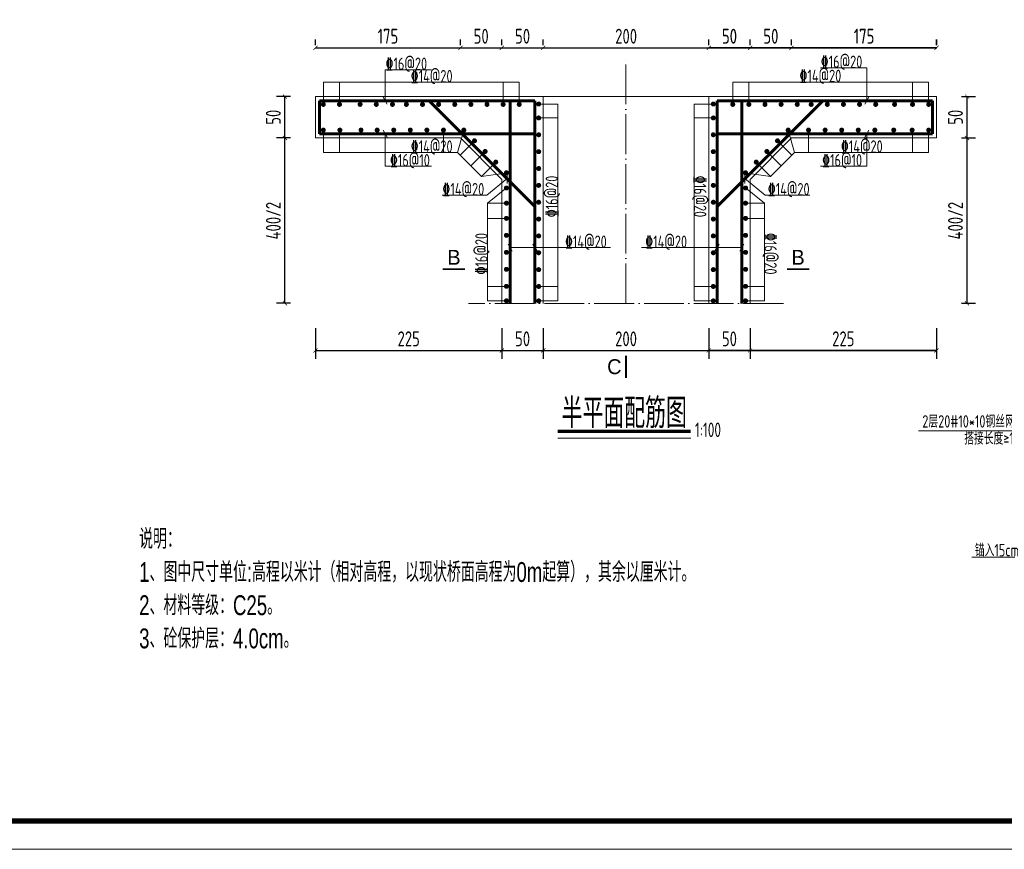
# Model space of a CAD drawing. Header units: inches. Extents: x 97745 to 142261, y 62673 to 100665.
# Tile 120 of 148: x 130839 to 132028, y 87059 to 88061. Entities that reach past the tile are written whole.
import ezdxf
from ezdxf.enums import TextEntityAlignment as Align

# ---------------------------------------------------------------- set-up
doc = ezdxf.new("R2010")
doc.units = ezdxf.units.IN
doc.header["$MEASUREMENT"] = 0
doc.linetypes.add('ACAD_ISO04W100', pattern=[30, 24, -3, 0, -3])
doc.layers.get('0').update_dxf_attribs({"lineweight": 15})
for name, color, linetype, lineweight in [('00、4细实线', 4, 'Continuous', 18), ('BM1', 7, 'Continuous', 15), ('中心线', 3, 'ACAD_ISO04W100', 18), ('细线', 7, 'Continuous', 25), ('钢筋', 1, 'Continuous', 60)]:
    doc.layers.add(name, color=color, linetype=linetype, lineweight=lineweight)
doc.styles.add('02、常用', font='tssdeng1.shx', dxfattribs={"width": 0.75, "bigfont": 'hztxt-01.shx'})
doc.styles.add('03、he-e', font='hztxt_e.shx', dxfattribs={"width": 0.65, "bigfont": 'hztxt.shx'})
doc.styles.add('hz-e', font='hztxt_e.shx', dxfattribs={"width": 0.8, "height": 330, "bigfont": 'hztxt.shx'})
doc.styles.add('HZTXT', font='tssdeng.shx', dxfattribs={"width": 0.75, "bigfont": 'hztxt.shx'})
doc.styles.add('三级钢', font='tssdeng.shx', dxfattribs={"width": 0.7, "height": 30, "bigfont": 'hztxt.shx'})
doc.dimstyles.new('3', dxfattribs={"dimtxt": 25, "dimasz": 12, "dimexe": 10, "dimexo": 30, "dimgap": 5, "dimtad": 1, "dimdec": 0, "dimzin": 0, "dimdsep": 46, "dimtxsty": 'HZTXT', "dimblk": 'ARCHTICK', "dimcen": 0, "dimclrt": 7, "dimazin": 2, "dimtfac": 1, "dimtdec": 0, "dimtix": 1, "dimtmove": 2, "dimatfit": 3, "dimfxl": 250, "dimtolj": 1, "dimtzin": 0, "dimarcsym": 0})

# ---------------------------------------------------------------- blocks, each defined once
blk = doc.blocks.new('_ArchTick')
at = {"color": 0, "linetype": 'ByBlock', "const_width": 0.15}
blk.add_lwpolyline([(-0.5, -0.5), (0.5, 0.5)], dxfattribs=at)
blk = doc.blocks.new('*D1561')
at = {"color": 0, "lineweight": -2}
for p, q in [((131196, 88030.6), (131196, 88037.4)), ((131371, 88030.6), (131371, 88037.4)), ((131196, 88027.4), (131371, 88027.4))]:
    blk.add_line(p, q, dxfattribs=at)
at = {"color": 0, "lineweight": -2, "xscale": 5, "yscale": 5, "zscale": 5, "rotation": 180}
blk.add_blockref('_ArchTick', (131196, 88027.4), dxfattribs=at)
at = {"color": 0, "lineweight": -2, "xscale": 5, "yscale": 5, "zscale": 5}
blk.add_blockref('_ArchTick', (131371, 88027.4), dxfattribs=at)
at = {"color": 7, "insert": (131283.5, 88041.4), "char_height": 18, "attachment_point": 5, "style": 'HZTXT'}
blk.add_mtext('\\A1;175', dxfattribs=at)
blk = doc.blocks.new('*D1562')
at = {"color": 0, "lineweight": -2}
for p, q in [((131371, 88030.6), (131371, 88037.4)), ((131421, 88030.6), (131421, 88037.4)), ((131371, 88027.4), (131421, 88027.4))]:
    blk.add_line(p, q, dxfattribs=at)
at = {"color": 0, "lineweight": -2, "xscale": 5, "yscale": 5, "zscale": 5, "rotation": 180}
blk.add_blockref('_ArchTick', (131371, 88027.4), dxfattribs=at)
at = {"color": 0, "lineweight": -2, "xscale": 5, "yscale": 5, "zscale": 5}
blk.add_blockref('_ArchTick', (131421, 88027.4), dxfattribs=at)
at = {"color": 7, "insert": (131396, 88041.4), "char_height": 18, "attachment_point": 5, "style": 'HZTXT'}
blk.add_mtext('\\A1;50', dxfattribs=at)
blk = doc.blocks.new('*D1563')
at = {"color": 0, "lineweight": -2}
for p, q in [((131421, 88030.6), (131421, 88037.4)), ((131471, 88030.6), (131471, 88037.4)), ((131421, 88027.4), (131471, 88027.4))]:
    blk.add_line(p, q, dxfattribs=at)
at = {"color": 0, "lineweight": -2, "xscale": 5, "yscale": 5, "zscale": 5, "rotation": 180}
blk.add_blockref('_ArchTick', (131421, 88027.4), dxfattribs=at)
at = {"color": 0, "lineweight": -2, "xscale": 5, "yscale": 5, "zscale": 5}
blk.add_blockref('_ArchTick', (131471, 88027.4), dxfattribs=at)
at = {"color": 7, "insert": (131446, 88041.4), "char_height": 18, "attachment_point": 5, "style": 'HZTXT'}
blk.add_mtext('\\A1;50', dxfattribs=at)
blk = doc.blocks.new('*D1564')
at = {"color": 0, "lineweight": -2}
for p, q in [((131471, 88030.6), (131471, 88037.4)), ((131671, 88030.6), (131671, 88037.4)), ((131471, 88027.4), (131671, 88027.4))]:
    blk.add_line(p, q, dxfattribs=at)
at = {"color": 0, "lineweight": -2, "xscale": 5, "yscale": 5, "zscale": 5, "rotation": 180}
blk.add_blockref('_ArchTick', (131471, 88027.4), dxfattribs=at)
at = {"color": 0, "lineweight": -2, "xscale": 5, "yscale": 5, "zscale": 5}
blk.add_blockref('_ArchTick', (131671, 88027.4), dxfattribs=at)
at = {"color": 7, "insert": (131571, 88041.4), "char_height": 18, "attachment_point": 5, "style": 'HZTXT'}
blk.add_mtext('\\A1;200', dxfattribs=at)
blk = doc.blocks.new('*D1565')
at = {"color": 0, "lineweight": -2}
for p, q in [((131671, 88030.6), (131671, 88037.4)), ((131720.9, 88030.6), (131720.9, 88037.4)), ((131671, 88027.4), (131720.9, 88027.4))]:
    blk.add_line(p, q, dxfattribs=at)
at = {"color": 0, "lineweight": -2, "xscale": 5, "yscale": 5, "zscale": 5, "rotation": 180}
blk.add_blockref('_ArchTick', (131671, 88027.4), dxfattribs=at)
at = {"color": 0, "lineweight": -2, "xscale": 5, "yscale": 5, "zscale": 5}
blk.add_blockref('_ArchTick', (131720.9, 88027.4), dxfattribs=at)
at = {"color": 7, "insert": (131695.9, 88041.4), "char_height": 18, "attachment_point": 5, "style": 'HZTXT'}
blk.add_mtext('\\A1;50', dxfattribs=at)
blk = doc.blocks.new('*D1566')
at = {"color": 0, "lineweight": -2}
for p, q in [((131720.9, 88030.6), (131720.9, 88037.4)), ((131770.7, 88030.6), (131770.7, 88037.4)), ((131720.9, 88027.4), (131770.7, 88027.4))]:
    blk.add_line(p, q, dxfattribs=at)
at = {"color": 0, "lineweight": -2, "xscale": 5, "yscale": 5, "zscale": 5, "rotation": 180}
blk.add_blockref('_ArchTick', (131720.9, 88027.4), dxfattribs=at)
at = {"color": 0, "lineweight": -2, "xscale": 5, "yscale": 5, "zscale": 5}
blk.add_blockref('_ArchTick', (131770.7, 88027.4), dxfattribs=at)
at = {"color": 7, "insert": (131745.8, 88041.4), "char_height": 18, "attachment_point": 5, "style": 'HZTXT'}
blk.add_mtext('\\A1;50', dxfattribs=at)
blk = doc.blocks.new('*D1567')
at = {"color": 0, "lineweight": -2}
for p, q in [((131770.7, 88030.6), (131770.7, 88037.4)), ((131946, 88030.6), (131946, 88037.4)), ((131770.7, 88027.4), (131946, 88027.4))]:
    blk.add_line(p, q, dxfattribs=at)
at = {"color": 0, "lineweight": -2, "xscale": 5, "yscale": 5, "zscale": 5, "rotation": 180}
blk.add_blockref('_ArchTick', (131770.7, 88027.4), dxfattribs=at)
at = {"color": 0, "lineweight": -2, "xscale": 5, "yscale": 5, "zscale": 5}
blk.add_blockref('_ArchTick', (131946, 88027.4), dxfattribs=at)
at = {"color": 7, "insert": (131858.4, 88041.4), "char_height": 18, "attachment_point": 5, "style": 'HZTXT'}
blk.add_mtext('\\A1;175', dxfattribs=at)
blk = doc.blocks.new('*D1568')
at = {"color": 0, "lineweight": -2}
for p, q in [((131196, 87688.8), (131196, 87651.9)), ((131421, 87688.8), (131421, 87651.9)), ((131196, 87661.9), (131421, 87661.9))]:
    blk.add_line(p, q, dxfattribs=at)
at = {"color": 0, "lineweight": -2, "xscale": 5, "yscale": 5, "zscale": 5, "rotation": 180}
blk.add_blockref('_ArchTick', (131196, 87661.9), dxfattribs=at)
at = {"color": 0, "lineweight": -2, "xscale": 5, "yscale": 5, "zscale": 5}
blk.add_blockref('_ArchTick', (131421, 87661.9), dxfattribs=at)
at = {"color": 7, "insert": (131308.5, 87675.9), "char_height": 18, "attachment_point": 5, "style": 'HZTXT'}
blk.add_mtext('\\A1;225', dxfattribs=at)
blk = doc.blocks.new('*D1569')
at = {"color": 0, "lineweight": -2}
for p, q in [((131421, 87688.8), (131421, 87651.9)), ((131471, 87688.8), (131471, 87651.9)), ((131421, 87661.9), (131471, 87661.9))]:
    blk.add_line(p, q, dxfattribs=at)
at = {"color": 0, "lineweight": -2, "xscale": 5, "yscale": 5, "zscale": 5, "rotation": 180}
blk.add_blockref('_ArchTick', (131421, 87661.9), dxfattribs=at)
at = {"color": 0, "lineweight": -2, "xscale": 5, "yscale": 5, "zscale": 5}
blk.add_blockref('_ArchTick', (131471, 87661.9), dxfattribs=at)
at = {"color": 7, "insert": (131446, 87675.9), "char_height": 18, "attachment_point": 5, "style": 'HZTXT'}
blk.add_mtext('\\A1;50', dxfattribs=at)
blk = doc.blocks.new('*D1570')
at = {"color": 0, "lineweight": -2}
for p, q in [((131471, 87688.8), (131471, 87651.9)), ((131670.7, 87688.8), (131670.7, 87651.9)), ((131471, 87661.9), (131670.7, 87661.9))]:
    blk.add_line(p, q, dxfattribs=at)
at = {"color": 0, "lineweight": -2, "xscale": 5, "yscale": 5, "zscale": 5, "rotation": 180}
blk.add_blockref('_ArchTick', (131471, 87661.9), dxfattribs=at)
at = {"color": 0, "lineweight": -2, "xscale": 5, "yscale": 5, "zscale": 5}
blk.add_blockref('_ArchTick', (131670.7, 87661.9), dxfattribs=at)
at = {"color": 7, "insert": (131570.9, 87675.9), "char_height": 18, "attachment_point": 5, "style": 'HZTXT'}
blk.add_mtext('\\A1;200', dxfattribs=at)
blk = doc.blocks.new('*D1571')
at = {"color": 0, "lineweight": -2}
for p, q in [((131670.7, 87688.8), (131670.7, 87651.9)), ((131720.7, 87688.8), (131720.7, 87651.9)), ((131670.7, 87661.9), (131720.7, 87661.9))]:
    blk.add_line(p, q, dxfattribs=at)
at = {"color": 0, "lineweight": -2, "xscale": 5, "yscale": 5, "zscale": 5, "rotation": 180}
blk.add_blockref('_ArchTick', (131670.7, 87661.9), dxfattribs=at)
at = {"color": 0, "lineweight": -2, "xscale": 5, "yscale": 5, "zscale": 5}
blk.add_blockref('_ArchTick', (131720.7, 87661.9), dxfattribs=at)
at = {"color": 7, "insert": (131695.7, 87675.9), "char_height": 18, "attachment_point": 5, "style": 'HZTXT'}
blk.add_mtext('\\A1;50', dxfattribs=at)
blk = doc.blocks.new('*D1572')
at = {"color": 0, "lineweight": -2}
for p, q in [((131720.7, 87688.8), (131720.7, 87651.9)), ((131945.7, 87688.8), (131945.7, 87651.9)), ((131720.7, 87661.9), (131945.7, 87661.9))]:
    blk.add_line(p, q, dxfattribs=at)
at = {"color": 0, "lineweight": -2, "xscale": 5, "yscale": 5, "zscale": 5, "rotation": 180}
blk.add_blockref('_ArchTick', (131720.7, 87661.9), dxfattribs=at)
at = {"color": 0, "lineweight": -2, "xscale": 5, "yscale": 5, "zscale": 5}
blk.add_blockref('_ArchTick', (131945.7, 87661.9), dxfattribs=at)
at = {"color": 7, "insert": (131833.2, 87675.9), "char_height": 18, "attachment_point": 5, "style": 'HZTXT'}
blk.add_mtext('\\A1;225', dxfattribs=at)
blk = doc.blocks.new('*D1573')
at = {"color": 0, "lineweight": -2}
for p, q in [((131770.7, 88030.6), (131770.7, 88037.4)), ((131945.7, 88030.6), (131945.7, 88037.4)), ((131945.7, 88027.4), (131770.7, 88027.4))]:
    blk.add_line(p, q, dxfattribs=at)
at = {"color": 0, "lineweight": -2, "xscale": 5, "yscale": 5, "zscale": 5, "rotation": 180}
blk.add_blockref('_ArchTick', (131770.7, 88027.4), dxfattribs=at)
at = {"color": 0, "lineweight": -2, "xscale": 5, "yscale": 5, "zscale": 5}
blk.add_blockref('_ArchTick', (131945.7, 88027.4), dxfattribs=at)
at = {"color": 7, "insert": (131858.2, 88041.4), "char_height": 18, "attachment_point": 5, "style": 'HZTXT'}
blk.add_mtext('\\A1;175', dxfattribs=at)
blk = doc.blocks.new('*D1574')
at = {"color": 0, "lineweight": -2}
for p, q in [((131720.7, 88030.6), (131720.7, 88037.4)), ((131770.7, 88030.6), (131770.7, 88037.4)), ((131770.7, 88027.4), (131720.7, 88027.4))]:
    blk.add_line(p, q, dxfattribs=at)
at = {"color": 0, "lineweight": -2, "xscale": 5, "yscale": 5, "zscale": 5, "rotation": 180}
blk.add_blockref('_ArchTick', (131720.7, 88027.4), dxfattribs=at)
at = {"color": 0, "lineweight": -2, "xscale": 5, "yscale": 5, "zscale": 5}
blk.add_blockref('_ArchTick', (131770.7, 88027.4), dxfattribs=at)
at = {"color": 7, "insert": (131745.7, 88041.4), "char_height": 18, "attachment_point": 5, "style": 'HZTXT'}
blk.add_mtext('\\A1;50', dxfattribs=at)
blk = doc.blocks.new('*D1575')
at = {"color": 0, "lineweight": -2}
for p, q in [((131670.7, 88030.6), (131670.7, 88037.4)), ((131720.7, 88030.6), (131720.7, 88037.4)), ((131720.7, 88027.4), (131670.7, 88027.4))]:
    blk.add_line(p, q, dxfattribs=at)
at = {"color": 0, "lineweight": -2, "xscale": 5, "yscale": 5, "zscale": 5, "rotation": 180}
blk.add_blockref('_ArchTick', (131670.7, 88027.4), dxfattribs=at)
at = {"color": 0, "lineweight": -2, "xscale": 5, "yscale": 5, "zscale": 5}
blk.add_blockref('_ArchTick', (131720.7, 88027.4), dxfattribs=at)
at = {"color": 7, "insert": (131695.7, 88041.4), "char_height": 18, "attachment_point": 5, "style": 'HZTXT'}
blk.add_mtext('\\A1;50', dxfattribs=at)
blk = doc.blocks.new('*D1576')
at = {"color": 0, "lineweight": -2}
for p, q in [((131720.7, 87688.8), (131720.7, 87651.9)), ((131945.7, 87688.8), (131945.7, 87651.9)), ((131945.7, 87661.9), (131720.7, 87661.9))]:
    blk.add_line(p, q, dxfattribs=at)
at = {"color": 0, "lineweight": -2, "xscale": 5, "yscale": 5, "zscale": 5, "rotation": 180}
blk.add_blockref('_ArchTick', (131720.7, 87661.9), dxfattribs=at)
at = {"color": 0, "lineweight": -2, "xscale": 5, "yscale": 5, "zscale": 5}
blk.add_blockref('_ArchTick', (131945.7, 87661.9), dxfattribs=at)
at = {"color": 7, "insert": (131833.2, 87675.9), "char_height": 18, "attachment_point": 5, "style": 'HZTXT'}
blk.add_mtext('\\A1;225', dxfattribs=at)
blk = doc.blocks.new('*D1577')
at = {"color": 0, "lineweight": -2}
for p, q in [((131670.7, 87688.8), (131670.7, 87651.9)), ((131720.7, 87688.8), (131720.7, 87651.9)), ((131720.7, 87661.9), (131670.7, 87661.9))]:
    blk.add_line(p, q, dxfattribs=at)
at = {"color": 0, "lineweight": -2, "xscale": 5, "yscale": 5, "zscale": 5, "rotation": 180}
blk.add_blockref('_ArchTick', (131670.7, 87661.9), dxfattribs=at)
at = {"color": 0, "lineweight": -2, "xscale": 5, "yscale": 5, "zscale": 5}
blk.add_blockref('_ArchTick', (131720.7, 87661.9), dxfattribs=at)
at = {"color": 7, "insert": (131695.7, 87675.9), "char_height": 18, "attachment_point": 5, "style": 'HZTXT'}
blk.add_mtext('\\A1;50', dxfattribs=at)
blk = doc.blocks.new('*D1578')
at = {"color": 0, "lineweight": -2}
for p, q in [((131166, 87918.5), (131149.1, 87918.5)), ((131159.1, 87718.8), (131159.1, 87918.5)), ((131166, 87718.8), (131149.1, 87718.8))]:
    blk.add_line(p, q, dxfattribs=at)
at = {"color": 0, "lineweight": -2, "xscale": 5, "yscale": 5, "zscale": 5}
for p, rotation in [((131159.1, 87918.5), 90), ((131159.1, 87718.8), 270)]:
    blk.add_blockref('_ArchTick', p, dxfattribs=dict(at, rotation=rotation))
at = {"color": 7, "insert": (131145.1, 87818.6), "char_height": 18, "attachment_point": 5, "rotation": 90, "style": 'HZTXT'}
blk.add_mtext('\\A1;400/2', dxfattribs=at)
blk = doc.blocks.new('*D1579')
at = {"color": 0, "lineweight": -2}
for p, q in [((131166, 87968.5), (131149.1, 87968.5)), ((131159.1, 87918.5), (131159.1, 87968.5)), ((131166, 87918.5), (131149.1, 87918.5))]:
    blk.add_line(p, q, dxfattribs=at)
at = {"color": 0, "lineweight": -2, "xscale": 5, "yscale": 5, "zscale": 5}
for p, rotation in [((131159.1, 87968.5), 90), ((131159.1, 87918.5), 270)]:
    blk.add_blockref('_ArchTick', p, dxfattribs=dict(at, rotation=rotation))
at = {"color": 7, "insert": (131145.1, 87943.5), "char_height": 18, "attachment_point": 5, "rotation": 90, "style": 'HZTXT'}
blk.add_mtext('\\A1;50', dxfattribs=at)
blk = doc.blocks.new('*D1580')
at = {"color": 0, "lineweight": -2}
for p, q in [((131720.7, 87688.8), (131720.7, 87651.9)), ((131945.7, 87688.8), (131945.7, 87651.9)), ((131945.7, 87661.9), (131720.7, 87661.9))]:
    blk.add_line(p, q, dxfattribs=at)
at = {"color": 0, "lineweight": -2, "xscale": 5, "yscale": 5, "zscale": 5, "rotation": 180}
blk.add_blockref('_ArchTick', (131720.7, 87661.9), dxfattribs=at)
at = {"color": 0, "lineweight": -2, "xscale": 5, "yscale": 5, "zscale": 5}
blk.add_blockref('_ArchTick', (131945.7, 87661.9), dxfattribs=at)
at = {"color": 7, "insert": (131833.2, 87675.9), "char_height": 18, "attachment_point": 5, "style": 'HZTXT'}
blk.add_mtext('\\A1;225', dxfattribs=at)
blk = doc.blocks.new('*D1581')
at = {"color": 0, "lineweight": -2}
for p, q in [((131670.7, 87688.8), (131670.7, 87651.9)), ((131720.7, 87688.8), (131720.7, 87651.9)), ((131720.7, 87661.9), (131670.7, 87661.9))]:
    blk.add_line(p, q, dxfattribs=at)
at = {"color": 0, "lineweight": -2, "xscale": 5, "yscale": 5, "zscale": 5, "rotation": 180}
blk.add_blockref('_ArchTick', (131670.7, 87661.9), dxfattribs=at)
at = {"color": 0, "lineweight": -2, "xscale": 5, "yscale": 5, "zscale": 5}
blk.add_blockref('_ArchTick', (131720.7, 87661.9), dxfattribs=at)
at = {"color": 7, "insert": (131695.7, 87675.9), "char_height": 18, "attachment_point": 5, "style": 'HZTXT'}
blk.add_mtext('\\A1;50', dxfattribs=at)
blk = doc.blocks.new('*D1582')
at = {"color": 0, "lineweight": -2}
for p, q in [((131975.7, 87918.5), (131992.6, 87918.5)), ((131982.6, 87718.8), (131982.6, 87918.5)), ((131975.7, 87718.8), (131992.6, 87718.8))]:
    blk.add_line(p, q, dxfattribs=at)
at = {"color": 0, "lineweight": -2, "xscale": 5, "yscale": 5, "zscale": 5}
for p, rotation in [((131982.6, 87918.5), 90), ((131982.6, 87718.8), 270)]:
    blk.add_blockref('_ArchTick', p, dxfattribs=dict(at, rotation=rotation))
at = {"color": 7, "insert": (131968.6, 87818.6), "char_height": 18, "attachment_point": 5, "rotation": 90, "style": 'HZTXT'}
blk.add_mtext('\\A1;400/2', dxfattribs=at)
blk = doc.blocks.new('*D1583')
at = {"color": 0, "lineweight": -2}
for p, q in [((131975.7, 87968.5), (131992.6, 87968.5)), ((131982.6, 87918.5), (131982.6, 87968.5)), ((131975.7, 87918.5), (131992.6, 87918.5))]:
    blk.add_line(p, q, dxfattribs=at)
at = {"color": 0, "lineweight": -2, "xscale": 5, "yscale": 5, "zscale": 5}
for p, rotation in [((131982.6, 87968.5), 90), ((131982.6, 87918.5), 270)]:
    blk.add_blockref('_ArchTick', p, dxfattribs=dict(at, rotation=rotation))
at = {"color": 7, "insert": (131968.6, 87943.5), "char_height": 18, "attachment_point": 5, "rotation": 90, "style": 'HZTXT'}
blk.add_mtext('\\A1;50', dxfattribs=at)

msp = doc.modelspace()

# ---------------------------------------------------------------- linework, layer by layer
at = {"color": 6, "linetype": 'Continuous'}
for p, q in [((132083.171, 87564.942), (131924.025, 87564.942)), ((132040.438, 87411.987), (131988.47, 87411.987))]:
    msp.add_line(p, q, dxfattribs=at)
at = {"ltscale": 5}
msp.add_line((131649.242, 87555.876), (131488.554, 87555.876), dxfattribs=at)
at = {"layer": '00、4细实线'}
for p, q in [((131280.082, 87963.532), (131280.082, 88000.989)), ((131280.082, 88000.989), (131336.196, 88000.989)), ((131861.621, 88003.384), (131805.508, 88003.384)), ((131861.621, 87963.532), (131861.621, 88003.384)), ((131205.456, 87959.032), (131205.456, 87986.032)), ((131224.927, 87959.032), (131224.927, 87986.032)), ((131422.514, 87959.032), (131422.514, 87986.032)), ((131441.985, 87959.032), (131441.985, 87986.032)), ((131699.719, 87959.032), (131699.719, 87986.032)), ((131719.19, 87959.032), (131719.19, 87986.032)), ((131916.777, 87959.032), (131916.777, 87986.032)), ((131936.247, 87959.032), (131936.247, 87986.032)), ((131470.956, 87968.532), (131195.956, 87968.532)), ((131195.956, 87968.532), (131195.956, 87918.532)), ((131277.629, 87967.781), (131282.536, 87959.282)), ((131470.956, 87718.762), (131470.956, 87968.532)), ((131470.956, 87968.532), (131670.748, 87968.532)), ((131670.748, 87718.762), (131670.748, 87968.532)), ((131670.748, 87968.532), (131945.748, 87968.532)), ((131864.075, 87967.781), (131859.168, 87959.282)), ((131945.748, 87968.532), (131945.748, 87918.532)), ((131465.456, 87959.505), (131488.456, 87959.505)), ((131676.247, 87959.505), (131653.248, 87959.505)), ((131465.456, 87942.677), (131488.456, 87942.677)), ((131676.247, 87942.677), (131653.248, 87942.677)), ((131195.956, 87918.532), (131370.956, 87918.532)), ((131205.456, 87928.033), (131205.456, 87901.032)), ((131224.927, 87928.033), (131224.927, 87901.032)), ((131277.629, 87927.782), (131282.536, 87919.283)), ((131280.082, 87923.533), (131280.082, 87884.463)), ((131350.456, 87928.033), (131350.456, 87901.032)), ((131375.067, 87928.033), (131367.242, 87901.032)), ((131370.956, 87918.532), (131420.956, 87868.532)), ((131770.748, 87918.532), (131720.748, 87868.532)), ((131766.636, 87928.033), (131774.461, 87901.032)), ((131945.748, 87918.532), (131770.748, 87918.532)), ((131791.247, 87928.033), (131791.247, 87901.032)), ((131864.075, 87927.782), (131859.168, 87919.283)), ((131861.621, 87923.533), (131861.621, 87884.463)), ((131916.777, 87928.033), (131916.777, 87901.032)), ((131936.247, 87928.033), (131936.247, 87901.032)), ((131387.914, 87915.128), (131370.53, 87897.744)), ((131753.789, 87915.128), (131771.173, 87897.744)), ((131367.242, 87901.032), (131396.282, 87871.993)), ((131400.761, 87902.223), (131383.435, 87884.897)), ((131740.942, 87902.223), (131758.269, 87884.897)), ((131774.461, 87901.032), (131745.422, 87871.993)), ((131280.082, 87884.463), (131336.196, 87884.463)), ((131413.608, 87889.319), (131396.282, 87871.993)), ((131728.095, 87889.319), (131745.422, 87871.993)), ((131861.621, 87884.463), (131805.508, 87884.463)), ((131396.282, 87871.993), (131427.955, 87876.414)), ((131427.191, 87863.345), (131427.191, 87875.39)), ((131745.422, 87871.993), (131713.748, 87876.414)), ((131714.512, 87863.345), (131714.512, 87875.39)), ((131427.191, 87869.368), (131402.711, 87849.507)), ((131403.456, 87839.736), (131426.455, 87858.075)), ((131420.956, 87868.532), (131420.956, 87718.762)), ((131714.512, 87869.368), (131738.992, 87849.507)), ((131738.248, 87839.736), (131715.248, 87858.075)), ((131720.748, 87868.532), (131720.748, 87718.762)), ((131402.711, 87849.507), (131348.93, 87849.507)), ((131738.992, 87849.507), (131792.774, 87849.507)), ((131426.455, 87839.736), (131403.456, 87839.736)), ((131715.248, 87839.736), (131738.248, 87839.736)), ((131426.455, 87821.397), (131403.456, 87821.397)), ((131715.248, 87821.397), (131738.248, 87821.397)), ((131428.502, 87790.278), (131433.409, 87781.78)), ((131458.503, 87790.278), (131463.41, 87781.78)), ((131683.201, 87790.278), (131678.294, 87781.78)), ((131713.202, 87790.278), (131708.295, 87781.78)), ((131552.145, 87786.029), (131430.955, 87786.029)), ((131589.559, 87786.029), (131710.748, 87786.029)), ((131426.455, 87739.289), (131403.456, 87739.289)), ((131465.456, 87739.289), (131488.456, 87739.289)), ((131676.247, 87739.289), (131653.248, 87739.289)), ((131715.248, 87739.289), (131738.248, 87739.289)), ((131426.455, 87721.762), (131403.456, 87721.762)), ((131465.456, 87721.762), (131488.456, 87721.762)), ((131676.247, 87721.762), (131653.248, 87721.762)), ((131715.248, 87721.762), (131738.248, 87721.762))]:
    msp.add_line(p, q, dxfattribs=at)
for points in [[(131441.985, 87986.032), (131205.456, 87986.032)], [(131699.719, 87986.032), (131936.247, 87986.032)], [(131488.456, 87721.762), (131488.456, 87959.505)], [(131653.248, 87721.762), (131653.248, 87959.505)], [(131205.456, 87901.032), (131367.242, 87901.032)], [(131936.247, 87901.032), (131774.461, 87901.032)], [(131403.456, 87839.736), (131403.456, 87721.762)], [(131738.248, 87839.736), (131738.248, 87721.762)]]:
    msp.add_lwpolyline(points, dxfattribs=at)
at = {"layer": '00、4细实线', "const_width": 2.16}
for points in [[(131349.653, 87759.953), (131376.653, 87759.953)], [(131792.051, 87759.953), (131765.051, 87759.953)], [(131570.852, 87628.744), (131570.852, 87655.744)]]:
    msp.add_lwpolyline(points, dxfattribs=at)
at = {"layer": 'BM1', "const_width": 0.677}
msp.add_lwpolyline([(130617.388, 89091.305), (133490.443, 89091.305), (133490.443, 87059.633), (130617.388, 87059.633), (130617.388, 89091.305)], dxfattribs=at)
at = {"layer": 'BM1'}
msp.add_lwpolyline([(130617.388, 89091.305), (133490.443, 89091.305), (133490.443, 87059.633), (130617.388, 87059.633)], close=True, dxfattribs=at)
at = {"layer": 'BM1', "color": 0, "linetype": 'Continuous', "const_width": 6.771}
msp.add_lwpolyline([(130731.045, 87093.487), (130731.045, 89036.929), (133456.588, 89036.929), (133456.588, 87093.487)], close=True, dxfattribs=at)
at = {"layer": '中心线', "ltscale": 2}
for p, q in [((131570.852, 87718.762), (131570.852, 88018.486)), ((131760.834, 87718.762), (131380.87, 87718.762))]:
    msp.add_line(p, q, dxfattribs=at)
at = {"layer": '细线', "ltscale": 5, "const_width": 4}
msp.add_lwpolyline([(131488.554, 87564.134), (131648.834, 87564.134)], dxfattribs=at)
at = {"layer": '钢筋'}
for p, q in [((131460.956, 87963.532), (131200.956, 87963.532)), ((131200.956, 87963.532), (131200.956, 87923.533)), ((131333.027, 87963.532), (131460.956, 87835.603)), ((131430.955, 87963.532), (131430.955, 87718.762)), ((131460.956, 87718.762), (131460.956, 87963.532)), ((131680.747, 87718.762), (131680.747, 87963.532)), ((131680.747, 87963.532), (131940.747, 87963.532)), ((131808.676, 87963.532), (131680.747, 87835.603)), ((131710.748, 87963.532), (131710.748, 87718.762)), ((131940.747, 87963.532), (131940.747, 87923.533)), ((131200.956, 87923.533), (131460.956, 87923.533)), ((131940.747, 87923.533), (131680.747, 87923.533))]:
    msp.add_line(p, q, dxfattribs=at)
at = {"layer": '钢筋', "const_width": 3}
for points in [[(131203.956, 87959.032, 1), (131206.956, 87959.032, 1)], [(131223.427, 87959.032, 1), (131226.427, 87959.032, 1)], [(131248.367, 87959.032, 1), (131251.367, 87959.032, 1)], [(131267.897, 87959.032, 1), (131270.897, 87959.032, 1)], [(131287.368, 87959.032, 1), (131290.368, 87959.032, 1)], [(131304.191, 87959.032, 1), (131307.191, 87959.032, 1)], [(131323.661, 87959.032, 1), (131326.661, 87959.032, 1)], [(131343.132, 87959.032, 1), (131346.132, 87959.032, 1)], [(131362.603, 87959.032, 1), (131365.603, 87959.032, 1)], [(131382.073, 87959.032, 1), (131385.073, 87959.032, 1)], [(131401.544, 87959.032, 1), (131404.544, 87959.032, 1)], [(131421.014, 87959.032, 1), (131424.014, 87959.032, 1)], [(131440.485, 87959.032, 1), (131443.485, 87959.032, 1)], [(131463.956, 87959.505, 1), (131466.956, 87959.505, 1)], [(131677.747, 87959.505, -1), (131674.747, 87959.505, -1)], [(131701.219, 87959.032, -1), (131698.219, 87959.032, -1)], [(131720.69, 87959.032, -1), (131717.69, 87959.032, -1)], [(131740.16, 87959.032, -1), (131737.16, 87959.032, -1)], [(131759.631, 87959.032, -1), (131756.631, 87959.032, -1)], [(131779.101, 87959.032, -1), (131776.101, 87959.032, -1)], [(131795.924, 87959.032, -1), (131792.924, 87959.032, -1)], [(131815.395, 87959.032, -1), (131812.395, 87959.032, -1)], [(131834.865, 87959.032, -1), (131831.865, 87959.032, -1)], [(131854.336, 87959.032, -1), (131851.336, 87959.032, -1)], [(131873.806, 87959.032, -1), (131870.806, 87959.032, -1)], [(131896.628, 87959.032, -1), (131893.628, 87959.032, -1)], [(131918.277, 87959.032, -1), (131915.277, 87959.032, -1)], [(131937.747, 87959.032, -1), (131934.747, 87959.032, -1)], [(131463.956, 87942.677, 1), (131466.956, 87942.677, 1)], [(131677.747, 87942.677, -1), (131674.747, 87942.677, -1)], [(131203.956, 87928.033, 1), (131206.956, 87928.033, 1)], [(131223.956, 87928.033, 1), (131226.956, 87928.033, 1)], [(131249.426, 87928.033, 1), (131252.426, 87928.033, 1)], [(131268.956, 87928.033, 1), (131271.956, 87928.033, 1)], [(131288.956, 87928.033, 1), (131291.956, 87928.033, 1)], [(131308.956, 87928.033, 1), (131311.956, 87928.033, 1)], [(131328.956, 87928.033, 1), (131331.956, 87928.033, 1)], [(131348.956, 87928.033, 1), (131351.956, 87928.033, 1)], [(131373.567, 87928.033, 1), (131376.567, 87928.033, 1)], [(131768.136, 87928.033, -1), (131765.136, 87928.033, -1)], [(131792.747, 87928.033, -1), (131789.747, 87928.033, -1)], [(131812.747, 87928.033, -1), (131809.747, 87928.033, -1)], [(131812.747, 87928.033, -1), (131809.747, 87928.033, -1)], [(131832.747, 87928.033, -1), (131829.747, 87928.033, -1)], [(131832.747, 87928.033, -1), (131829.747, 87928.033, -1)], [(131852.747, 87928.033, -1), (131849.747, 87928.033, -1)], [(131852.747, 87928.033, -1), (131849.747, 87928.033, -1)], [(131872.747, 87928.033, -1), (131869.747, 87928.033, -1)], [(131872.747, 87928.033, -1), (131869.747, 87928.033, -1)], [(131895.569, 87928.033, -1), (131892.569, 87928.033, -1)], [(131917.747, 87928.033, -1), (131914.747, 87928.033, -1)], [(131937.747, 87928.033, -1), (131934.747, 87928.033, -1)], [(131386.414, 87915.128, 1), (131389.414, 87915.128, 1)], [(131463.956, 87922.321, 1), (131466.956, 87922.321, 1)], [(131677.747, 87922.321, -1), (131674.747, 87922.321, -1)], [(131755.289, 87915.128, -1), (131752.289, 87915.128, -1)], [(131399.261, 87902.223, 1), (131402.261, 87902.223, 1)], [(131742.442, 87902.223, -1), (131739.442, 87902.223, -1)], [(131463.956, 87901.965, 1), (131466.956, 87901.965, 1)], [(131677.747, 87901.965, -1), (131674.747, 87901.965, -1)], [(131412.108, 87889.319, 1), (131415.108, 87889.319, 1)], [(131463.956, 87881.609, 1), (131466.956, 87881.609, 1)], [(131677.747, 87881.609, -1), (131674.747, 87881.609, -1)], [(131729.595, 87889.319, -1), (131726.595, 87889.319, -1)], [(131424.955, 87876.414, 1), (131427.955, 87876.414, 1)], [(131716.748, 87876.414, -1), (131713.748, 87876.414, -1)], [(131424.955, 87858.075, 1), (131427.955, 87858.075, 1)], [(131463.956, 87861.253, 1), (131466.956, 87861.253, 1)], [(131677.747, 87861.253, -1), (131674.747, 87861.253, -1)], [(131716.748, 87858.075, -1), (131713.748, 87858.075, -1)], [(131424.955, 87839.736, 1), (131427.955, 87839.736, 1)], [(131463.956, 87840.898, 1), (131466.956, 87840.898, 1)], [(131677.747, 87840.898, -1), (131674.747, 87840.898, -1)], [(131716.748, 87839.736, -1), (131713.748, 87839.736, -1)], [(131424.955, 87821.397, 1), (131427.955, 87821.397, 1)], [(131463.956, 87820.542, 1), (131466.956, 87820.542, 1)], [(131677.747, 87820.542, -1), (131674.747, 87820.542, -1)], [(131716.748, 87821.397, -1), (131713.748, 87821.397, -1)], [(131424.955, 87800.87, 1), (131427.955, 87800.87, 1)], [(131463.956, 87800.186, 1), (131466.956, 87800.186, 1)], [(131677.747, 87800.186, -1), (131674.747, 87800.186, -1)], [(131716.748, 87800.87, -1), (131713.748, 87800.87, -1)], [(131424.955, 87780.343, 1), (131427.955, 87780.343, 1)], [(131463.956, 87779.83, 1), (131466.956, 87779.83, 1)], [(131677.747, 87779.83, -1), (131674.747, 87779.83, -1)], [(131716.748, 87780.343, -1), (131713.748, 87780.343, -1)], [(131424.955, 87759.816, 1), (131427.955, 87759.816, 1)], [(131463.956, 87759.474, 1), (131466.956, 87759.474, 1)], [(131677.747, 87759.474, -1), (131674.747, 87759.474, -1)], [(131716.748, 87759.816, -1), (131713.748, 87759.816, -1)], [(131424.955, 87739.289, 1), (131427.955, 87739.289, 1)], [(131463.956, 87739.118, 1), (131466.956, 87739.118, 1)], [(131677.747, 87739.118, -1), (131674.747, 87739.118, -1)], [(131716.748, 87739.289, -1), (131713.748, 87739.289, -1)], [(131424.955, 87721.762, 1), (131427.955, 87721.762, 1)], [(131463.956, 87721.762, 1), (131466.956, 87721.762, 1)], [(131677.747, 87721.762, -1), (131674.747, 87721.762, -1)], [(131716.748, 87721.762, -1), (131713.748, 87721.762, -1)]]:
    msp.add_lwpolyline(points, format="xyb", close=True, dxfattribs=at)

# ---------------------------------------------------------------- texts
at = {"ltscale": 5, "style": '三级钢', "width": 0.7}
msp.add_text('半平面配筋图', height=36, dxfattribs=at).set_placement((131568.694, 87567.999), align=Align.CENTER)
msp.add_text('1:100', height=17.5, dxfattribs=at).set_placement((131654.075, 87557.251))
at = {"style": 'hz-e', "width": 0.7}
for s, p in [('说明：', (130983.081, 87422.296)), ('1、图中尺寸单位:高程以米计（相对高程，以现状桥面高程为0m起算），其余以厘米计。', (130983.081, 87382.216)), ('2、材料等级：C25。', (130983.081, 87342.136)), ('3、砼保护层：4.0cm。', (130983.081, 87302.056))]:
    msp.add_text(s, height=24, dxfattribs=at).set_placement(p)
at = {"layer": '00、4细实线', "style": '03、he-e'}
for p in [(131363.153, 87765.353), (131778.551, 87765.353)]:
    msp.add_text('B', height=18, dxfattribs=at).set_placement(p, align=Align.CENTER)
msp.add_text('C', height=18, dxfattribs=at).set_placement((131565.452, 87642.244), align=Align.MIDDLE_RIGHT)
at = {"layer": '细线', "ltscale": 5, "style": '02、常用', "width": 0.75}
for s, p in [('%%13216@20', (131305.611, 88008.201)), ('%%13216@20', (131831.037, 88010.596)), ('%%13214@20', (131336.22, 87993.244)), ('%%13214@20', (131336.22, 87908.244)), ('%%13214@20', (131855.483, 87908.244)), ('%%13216@10', (131309.947, 87891.675)), ('%%13216@10', (131831.756, 87891.675)), ('%%13214@20', (131374.459, 87856.719)), ('%%13214@20', (131767.245, 87856.719)), ('%%13214@20', (131522.368, 87793.241)), ('%%13214@20', (131619.336, 87793.241))]:
    msp.add_text(s, height=15, dxfattribs=at).set_placement(p, align=Align.MIDDLE)
msp.add_text('%%13214@20', height=15, dxfattribs=at).set_placement((131805.483, 87986.032), align=Align.CENTER)
msp.add_text('%%13214@20', height=15, dxfattribs=at).set_placement((131805.483, 87986.032), align=Align.CENTER)
for rotation, p in [(89.999998, (131481.244, 87847.845)), (270.000002, (131660.46, 87847.845)), (89.999998, (131396.244, 87778.664)), (270.000002, (131745.46, 87778.664))]:
    msp.add_text('%%13216@20', height=15, rotation=rotation, dxfattribs=at).set_placement(p, align=Align.MIDDLE)
for s, p in [('2层20#10*10钢丝网宽18cm', (131928.604, 87568.645)), ('搭接长度≥10cm', (131979.162, 87548.13)), ('锚入15cm', (131991.968, 87413.112))]:
    msp.add_text(s, height=15, dxfattribs=at).set_placement(p)

# ---------------------------------------------------------------- dimensions: what is measured, and where the dimension line sits
for base, p1, p2, picture, middle in [((131370.956, 88027.386), (131195.956, 88000.65), (131370.956, 88000.65), '*D1561', (131283.456, 88041.386)), ((131420.956, 88027.386), (131370.956, 88000.65), (131420.956, 88000.65), '*D1562', (131395.956, 88041.386)), ((131470.956, 88027.386), (131420.956, 88000.65), (131470.956, 88000.65), '*D1563', (131445.956, 88041.386)), ((131670.956, 88027.386), (131470.956, 88000.65), (131670.956, 88000.65), '*D1564', (131570.956, 88041.386)), ((131720.852, 88027.386), (131670.956, 88000.65), (131720.852, 88000.65), '*D1565', (131695.904, 88041.386)), ((131770.748, 88027.386), (131720.852, 88000.65), (131770.748, 88000.65), '*D1566', (131745.8, 88041.386)), ((131945.956, 88027.386), (131770.748, 88000.65), (131945.956, 88000.65), '*D1567', (131858.352, 88041.386)), ((131420.956, 87661.897), (131195.956, 87718.762), (131420.956, 87718.762), '*D1568', (131308.456, 87675.897)), ((131470.956, 87661.897), (131420.956, 87718.762), (131470.956, 87718.762), '*D1569', (131445.956, 87675.897)), ((131670.748, 87661.897), (131470.956, 87718.762), (131670.748, 87718.762), '*D1570', (131570.852, 87675.897)), ((131720.748, 87661.897), (131670.748, 87718.762), (131720.748, 87718.762), '*D1571', (131695.748, 87675.897)), ((131945.748, 87661.897), (131720.748, 87718.762), (131945.748, 87718.762), '*D1572', (131833.248, 87675.897))]:
    dim = msp.add_linear_dim(base=base, p1=p1, p2=p2, dimstyle='3', override={"dimtxt": 18, "dimasz": 5})
    dim.commit()
    dim.dimension.update_dxf_attribs({"geometry": picture, "text_midpoint": middle})
for base, p1, p2, angle, picture, middle in [((131670.748, 88027.386), (131720.748, 88000.65), (131670.748, 88000.65), 180, '*D1575', (131695.748, 88041.386)), ((131720.748, 88027.386), (131770.748, 88000.65), (131720.748, 88000.65), 180, '*D1574', (131745.748, 88041.386)), ((131770.748, 88027.386), (131945.748, 88000.65), (131770.748, 88000.65), 180, '*D1573', (131858.248, 88041.386)), ((131159.073, 87968.532), (131195.956, 87918.532), (131195.956, 87968.532), 90, '*D1579', (131145.073, 87943.532)), ((131982.63, 87968.532), (131945.748, 87918.532), (131945.748, 87968.532), 90, '*D1583', (131968.63, 87943.532)), ((131670.748, 87661.897), (131720.748, 87718.762), (131670.748, 87718.762), 180, '*D1577', (131695.748, 87675.897)), ((131670.748, 87661.897), (131720.748, 87718.762), (131670.748, 87718.762), 180, '*D1581', (131695.748, 87675.897)), ((131720.748, 87661.897), (131945.748, 87718.762), (131720.748, 87718.762), 180, '*D1576', (131833.248, 87675.897)), ((131720.748, 87661.897), (131945.748, 87718.762), (131720.748, 87718.762), 180, '*D1580', (131833.248, 87675.897))]:
    dim = msp.add_linear_dim(base=base, p1=p1, p2=p2, angle=angle, dimstyle='3', override={"dimtxt": 18, "dimasz": 5})
    dim.commit()
    dim.dimension.update_dxf_attribs({"geometry": picture, "text_midpoint": middle})
for base, p1, p2, picture, middle in [((131159.073, 87918.532), (131195.956, 87718.762), (131195.956, 87918.532), '*D1578', (131145.073, 87818.647)), ((131982.63, 87918.532), (131945.748, 87718.762), (131945.748, 87918.532), '*D1582', (131968.63, 87818.647))]:
    dim = msp.add_linear_dim(base=base, p1=p1, p2=p2, angle=90, text='400/2', dimstyle='3', override={"dimtxt": 18, "dimasz": 5})
    dim.commit()
    dim.dimension.update_dxf_attribs({"geometry": picture, "text_midpoint": middle})

doc.saveas('drawing.dxf')
